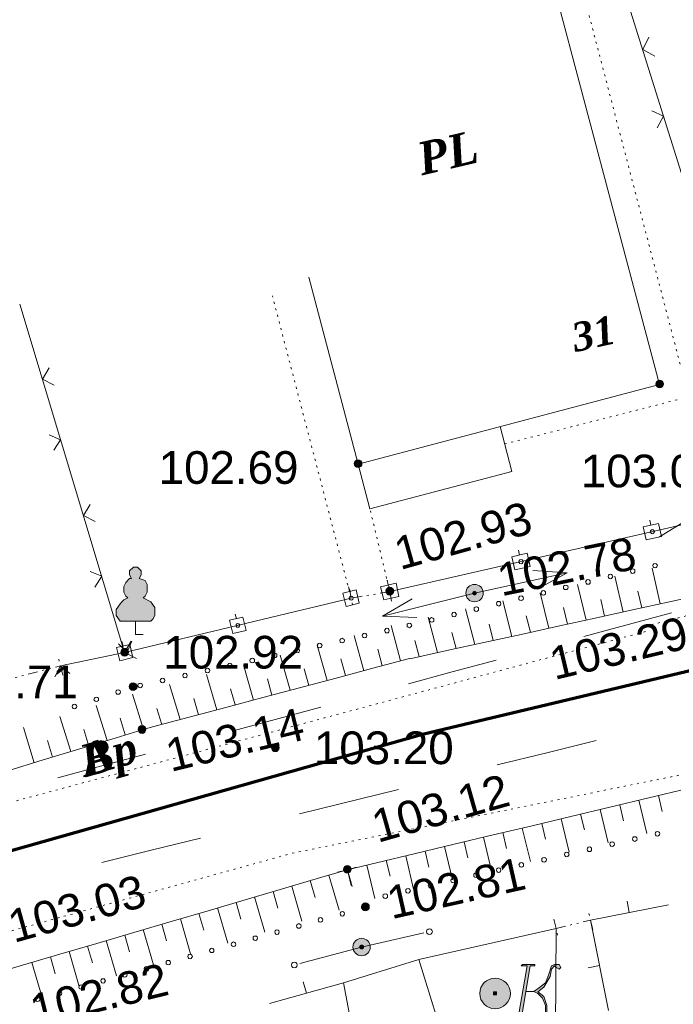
# Model space of a CAD drawing. Header units: millimetres. Extents: x 9396 to 25236, y 15106 to 31102.
# Tile 242 of 256: x 11902 to 11935, y 16845 to 16896. Entities that reach past the tile are written whole.
import ezdxf
from ezdxf.enums import TextEntityAlignment as Align

# ---------------------------------------------------------------- set-up
doc = ezdxf.new("R2010")
doc.units = ezdxf.units.MM
for name, pattern in [('DIVIDE', [1.25, 0.5, -0.25, 0, -0.25, 0, -0.25]), ('DOT', [0.25, 0, -0.25]), ('HIDDEN', [0.375, 0.25, -0.125])]:
    doc.linetypes.add(name, pattern=pattern)
for name, color, linetype, lineweight, true_color in [('1001010', 7, 'Continuous', 9, 0x000000), ('10010110', 7, 'Continuous', 20, 0xa25100), ('10010212', 7, 'Continuous', 9, 0x000000), ('1060000', 7, 'Continuous', 9, 0x000000), ('1070000', 7, 'DOT', 9, 0x000000), ('2030012', 7, 'Continuous', 9, 0x000000), ('21100200', 7, 'HIDDEN', 0, 0x800080), ('3000105', 7, 'DIVIDE', 9, 0x000000), ('3000130', 7, 'Continuous', 9, 0x000000), ('3000220', 7, 'Continuous', 9, 0x000000), ('3000260', 7, 'Continuous', 9, 0x000000), ('4000091', 7, 'Continuous', 9, 0x000000), ('4000210', 7, 'Continuous', 9, 0x000000), ('5010210', 7, 'Continuous', 20, 0x008000), ('5010410', 7, 'Continuous', 9, 0x000000), ('6011210', 1, 'Continuous', 9, 0xff0000), ('8010120', 7, 'Continuous', 20, 0x0080ff), ('9010110', 7, 'Continuous', 9, 0x000000)]:
    doc.layers.add(name, color=color, linetype=linetype, lineweight=lineweight, true_color=true_color)
doc.layers.add('Канализация', color=1, linetype='Continuous', lineweight=70)
doc.styles.add('1', font='timesbi.ttf', dxfattribs={"height": 0.00127})
doc.styles.add('10', font='timesbi.ttf', dxfattribs={"height": 0.001481})
doc.styles.add('9', font='timesbi.ttf', dxfattribs={"height": 0.001693})
doc.styles.add('F2', font='arial.ttf', dxfattribs={"height": 0.001693})

# ---------------------------------------------------------------- blocks, each defined once
blk = doc.blocks.new('SYMBOL21100200')
at = {"true_color": 0x800080}
h = blk.add_hatch(color=216, dxfattribs=at)
edge = h.paths.add_edge_path()
edge.add_arc((0, 0), 0.1, 0, 360)
at = {"color": 216, "linetype": 'Continuous', "lineweight": 0, "true_color": 0x800080}
blk.add_circle((0, 0), 0.1, dxfattribs=at)
blk = doc.blocks.new('SYMBOL4000210')
at = {"true_color": 0xffffff}
blk.add_hatch(color=7, dxfattribs=at).paths.add_polyline_path([(0.05, 1.75), (-0.05, 1.75), (-0.15, 1.65), (-0.15, 1.55), (-0.1, 1.45), (-0.15, 1.45), (-0.25, 1.35), (-0.3, 1.25), (-0.3, 1.1), (-0.25, 1), (-0.2, 0.95), (-0.3, 0.9), (-0.35, 0.85), (-0.4, 0.8), (-0.5, 0.65), (-0.5, 0.5), (-0.4, 0.35), (-0.3, 0.35), (-0.1, 0.35), (0, 0.35), (0.15, 0.35), (0.4, 0.35), (0.45, 0.4), (0.5, 0.5), (0.5, 0.7), (0.4, 0.85), (0.2, 0.95), (0.25, 1), (0.3, 1.1), (0.3, 1.3), (0.25, 1.4), (0.1, 1.45), (0.15, 1.55), (0.15, 1.65)])
at = {"color": 18, "linetype": 'Continuous', "lineweight": 0, "true_color": 0x000000, "flags": 128}
blk.add_lwpolyline([(0.05, 1.75), (-0.05, 1.75), (-0.15, 1.65), (-0.15, 1.55), (-0.1, 1.45), (-0.15, 1.45), (-0.25, 1.35), (-0.3, 1.25), (-0.3, 1.1), (-0.25, 1), (-0.2, 0.95), (-0.3, 0.9), (-0.35, 0.85), (-0.4, 0.8), (-0.5, 0.65), (-0.5, 0.5), (-0.4, 0.35), (-0.3, 0.35), (-0.1, 0.35), (0, 0.35), (0.15, 0.35), (0.4, 0.35), (0.45, 0.4), (0.5, 0.5), (0.5, 0.7), (0.4, 0.85), (0.2, 0.95), (0.25, 1), (0.3, 1.1), (0.3, 1.3), (0.25, 1.4), (0.1, 1.45), (0.15, 1.55), (0.15, 1.65), (0.05, 1.75)], close=True, dxfattribs=at)
blk.add_lwpolyline([(0, 0.35), (0, 0), (0.2, 0)], dxfattribs=at)
blk = doc.blocks.new('SYMBOL5010410')
at = {"true_color": 0xffffff}
for points in [[(0.6715, 0.711), (0.8295, 0.711), (0.5925, -0.6715), (0.474, -0.711), (0.7505, -0.711), (0.6715, -0.6715), (0.9085, 0.711), (1.027, 0.711), (1.027, 0.7505), (0.711, 0.7505)], [(1, 0.05), (1.15, 0.15), (1.3035, 0.2765), (1.3825, 0.474), (1.4615, 0.711), (1.5405, 0.7505), (1.659, 0.7505), (1.6985, 0.6715), (1.659, 0.632), (1.58, 0.6715), (1.5405, 0.711), (1.4615, 0.632), (1.422, 0.4345), (1.264, 0.158), (1.106, 0.0395), (1.264, -0.079), (1.343, -0.316), (1.343, -0.553), (1.3825, -0.632), (1.501, -0.5925), (1.58, -0.5135), (1.6195, -0.5925), (1.4615, -0.6715), (1.3825, -0.711), (1.3035, -0.6715), (1.3035, -0.553), (1.3035, -0.316), (1.2245, -0.1185), (1.106, 0)], [(-0.0395, -0.0395), (0.0395, -0.0395), (0.0395, 0.0395), (-0.0395, 0.0395)]]:
    blk.add_hatch(color=7, dxfattribs=at).paths.add_polyline_path(points)
h = blk.add_hatch(color=7, dxfattribs=at)
edge = h.paths.add_edge_path()
edge.add_arc((0, 0), 0.395, 0, 360)
at = {"color": 18, "linetype": 'Continuous', "lineweight": 0, "true_color": 0x000000, "flags": 128}
for points in [[(0.6715, 0.711), (0.8295, 0.711), (0.5925, -0.6715), (0.474, -0.711), (0.7505, -0.711), (0.6715, -0.6715), (0.9085, 0.711), (1.027, 0.711), (1.027, 0.7505), (0.711, 0.7505), (0.6715, 0.711)], [(1, 0.05), (1, 0.05), (1.15, 0.15), (1.3035, 0.2765), (1.3825, 0.474), (1.4615, 0.711), (1.5405, 0.7505), (1.659, 0.7505), (1.6985, 0.6715), (1.659, 0.632), (1.58, 0.6715), (1.5405, 0.711), (1.4615, 0.632), (1.422, 0.4345), (1.264, 0.158), (1.106, 0.0395), (1.264, -0.079), (1.343, -0.316), (1.343, -0.553), (1.3825, -0.632), (1.501, -0.5925), (1.58, -0.5135), (1.6195, -0.5925), (1.4615, -0.6715), (1.3825, -0.711), (1.3035, -0.6715), (1.3035, -0.553), (1.3035, -0.316), (1.2245, -0.1185), (1.106, 0), (1, 0.05)], [(-0.0395, -0.0395), (0.0395, -0.0395), (0.0395, 0.0395), (-0.0395, 0.0395)]]:
    blk.add_lwpolyline(points, close=True, dxfattribs=at)
blk.add_lwpolyline([(1, 0.05), (0.8, 0.05)], dxfattribs=at)
at = {"color": 3, "linetype": 'Continuous', "lineweight": 0, "true_color": 0x00ea00}
blk.add_circle((0, 0), 0.395, dxfattribs=at)
blk = doc.blocks.new('SYMBOL2030012')
at = {"true_color": 0xffffff}
h = blk.add_hatch(color=7, dxfattribs=at)
edge = h.paths.add_edge_path()
edge.add_arc((0, 0), 0.225, 0, 360)
at = {"true_color": 0x000000}
h = blk.add_hatch(color=18, dxfattribs=at)
edge = h.paths.add_edge_path()
edge.add_arc((0, 0), 0.05, 0, 360)
at = {"color": 18, "linetype": 'Continuous', "lineweight": 0, "true_color": 0x000000}
for radius in [0.225, 0.05]:
    blk.add_circle((0, 0), radius, dxfattribs=at)

msp = doc.modelspace()

# ---------------------------------------------------------------- linework, layer by layer
at = {"layer": '1001010', "color": 253}
msp.add_line((11919.751, 16870.337), (11927.099, 16872.278), dxfattribs=at)
for points in [[(11927.958, 16907.817, 0), (11929.838, 16900.677, 0), (11928.484, 16900.321, 0), (11934.738, 16876.777, 0), (11919.138, 16872.657, 0), (11916.584, 16882.326, 0)], [(11922.278, 16847.017, 0), (11929.378, 16848.617, 0), (11929.358, 16843.397, 0), (11923.818, 16842.037, 0)], [(11919.518, 16839.777, 0), (11918.378, 16845.797, 0), (11922.278, 16847.017, 0), (11923.818, 16842.037, 0)]]:
    msp.add_polyline3d(points, dxfattribs=at)
at = {"layer": '10010110'}
msp.add_polyline3d([(11997.752, 16895.312, 0), (11993.497, 16893.26, 0), (11989.296, 16891.42, 0), (11985.153, 16889.759, 0), (11981.07, 16888.244, 0), (11977.047, 16886.841, 0), (11973.087, 16885.518, 0), (11969.192, 16884.243, 0), (11965.363, 16882.982, 0), (11961.597, 16881.701, 0), (11957.871, 16880.362, 0), (11954.155, 16878.925, 0), (11950.422, 16877.351, 0), (11946.642, 16875.6, 0), (11942.788, 16873.633, 0), (11938.829, 16871.411, 0), (11934.737, 16868.892, 0)], dxfattribs=at)
at = {"layer": '10010212', "color": 253}
for p, q in [((11934.771, 16865.417), (11934.351, 16867.267)), ((11934.771, 16865.417), (11934.351, 16867.267)), ((11930.931, 16864.577), (11930.491, 16866.427)), ((11930.931, 16864.577), (11930.491, 16866.427)), ((11932.851, 16864.997), (11932.421, 16866.847)), ((11932.851, 16864.997), (11932.421, 16866.847)), ((11929.011, 16864.157), (11928.561, 16865.997)), ((11929.011, 16864.157), (11928.561, 16865.997)), ((11933.811, 16865.207), (11933.611, 16866.077)), ((11937.171, 16865.947), (11935.251, 16865.527)), ((11927.091, 16863.737), (11926.631, 16865.577)), ((11927.091, 16863.737), (11926.631, 16865.577)), ((11931.891, 16864.787), (11931.691, 16865.647)), ((11935.251, 16865.527), (11933.331, 16865.107)), ((11925.171, 16863.317), (11924.701, 16865.157)), ((11925.171, 16863.317), (11924.701, 16865.157)), ((11929.971, 16864.367), (11929.761, 16865.227)), ((11933.331, 16865.107), (11931.411, 16864.687)), ((11923.251, 16862.897), (11922.771, 16864.727)), ((11923.251, 16862.897), (11922.771, 16864.727)), ((11926.131, 16863.527), (11925.921, 16864.367)), ((11928.051, 16863.947), (11927.841, 16864.797)), ((11931.411, 16864.687), (11929.491, 16864.257)), ((11921.331, 16862.467), (11920.841, 16864.297)), ((11921.331, 16862.467), (11920.841, 16864.297)), ((11924.211, 16863.107), (11923.991, 16863.937)), ((11927.571, 16863.837), (11925.651, 16863.417)), ((11929.491, 16864.257), (11927.571, 16863.837)), ((11919.431, 16861.957), (11918.931, 16863.787)), ((11919.431, 16861.957), (11918.931, 16863.787)), ((11922.291, 16862.687), (11922.071, 16863.517)), ((11925.651, 16863.417), (11923.731, 16862.997)), ((11917.531, 16861.447), (11917.021, 16863.277)), ((11917.531, 16861.447), (11917.021, 16863.277)), ((11920.381, 16862.207), (11920.151, 16863.077)), ((11923.731, 16862.997), (11921.811, 16862.577)), ((11915.631, 16860.947), (11915.111, 16862.767)), ((11915.631, 16860.947), (11915.111, 16862.767)), ((11918.481, 16861.707), (11918.241, 16862.567)), ((11921.801, 16862.587), (11919.901, 16862.087)), ((11913.731, 16860.437), (11913.201, 16862.257)), ((11913.731, 16860.437), (11913.201, 16862.257)), ((11916.581, 16861.197), (11916.341, 16862.057)), ((11919.901, 16862.087), (11918.001, 16861.577)), ((11911.831, 16859.927), (11911.291, 16861.757)), ((11911.831, 16859.927), (11911.291, 16861.757)), ((11914.681, 16860.687), (11914.441, 16861.537)), ((11918.001, 16861.577), (11916.101, 16861.067)), ((11909.931, 16859.427), (11909.381, 16861.247)), ((11909.931, 16859.427), (11909.381, 16861.247)), ((11912.781, 16860.187), (11912.531, 16861.027)), ((11916.101, 16861.067), (11914.201, 16860.567)), ((11908.031, 16858.917), (11907.471, 16860.737)), ((11908.031, 16858.917), (11907.471, 16860.737)), ((11910.881, 16859.677), (11910.631, 16860.517)), ((11914.201, 16860.567), (11912.301, 16860.057)), ((11906.151, 16858.347), (11905.591, 16860.167)), ((11906.151, 16858.347), (11905.591, 16860.167)), ((11908.981, 16859.167), (11908.731, 16860.007)), ((11912.301, 16860.057), (11910.401, 16859.547)), ((11904.271, 16857.777), (11903.711, 16859.587)), ((11904.271, 16857.777), (11903.711, 16859.587)), ((11907.091, 16858.637), (11906.831, 16859.497)), ((11910.401, 16859.547), (11908.501, 16859.047)), ((11902.381, 16857.197), (11901.831, 16859.017)), ((11902.381, 16857.197), (11901.831, 16859.017)), ((11905.211, 16858.057), (11904.941, 16858.917)), ((11903.331, 16857.487), (11903.061, 16858.347)), ((11906.621, 16858.487), (11904.741, 16857.917)), ((11904.741, 16857.917), (11902.851, 16857.347)), ((11902.851, 16857.347), (11900.971, 16856.767)), ((11936.191, 16855.857, 1.396), (11934.181, 16855.377, 1.396)), ((11934.181, 16855.377, 1.396), (11932.161, 16854.897, 1.396)), ((11933.671, 16855.257, 1.396), (11934.081, 16853.527, 1.396)), ((11934.681, 16855.497, 1.396), (11934.871, 16854.677, 1.396)), ((11932.161, 16854.897, 1.396), (11930.151, 16854.417, 1.396)), ((11931.661, 16854.777, 1.396), (11932.071, 16853.047, 1.396)), ((11932.671, 16855.017, 1.396), (11932.861, 16854.197, 1.396)), ((11930.151, 16854.417, 1.396), (11928.141, 16853.937, 1.396)), ((11929.651, 16854.297, 1.396), (11930.061, 16852.567, 1.396)), ((11930.651, 16854.537, 1.396), (11930.851, 16853.717, 1.396)), ((11928.141, 16853.937, 1.396), (11926.131, 16853.457, 1.396)), ((11927.631, 16853.817, 1.396), (11928.051, 16852.087, 1.396)), ((11928.641, 16854.057, 1.396), (11928.841, 16853.237, 1.396)), ((11926.131, 16853.457, 1.396), (11924.111, 16852.977, 1.396)), ((11925.621, 16853.337, 1.396), (11926.031, 16851.607, 1.396)), ((11926.631, 16853.577, 1.396), (11926.821, 16852.757, 1.396)), ((11924.111, 16852.977, 1.396), (11922.101, 16852.497, 1.396)), ((11922.601, 16852.617, 1.396), (11922.801, 16851.797, 1.396)), ((11923.611, 16852.857, 1.396), (11924.021, 16851.127, 1.396)), ((11924.621, 16853.097, 1.396), (11924.811, 16852.277, 1.396)), ((11922.101, 16852.497, 1.396), (11920.091, 16852.017, 1.396)), ((11920.591, 16852.137, 1.396), (11920.791, 16851.317, 1.396)), ((11921.601, 16852.377, 1.396), (11922.011, 16850.647, 1.396)), ((11917.141, 16851.237), (11919.061, 16851.797)), ((11920.091, 16852.017, 1.396), (11918.071, 16851.537, 1.396)), ((11918.581, 16851.657), (11918.831, 16850.797)), ((11918.581, 16851.657, 1.396), (11918.771, 16850.837, 1.396)), ((11919.581, 16851.897, 1.396), (11920.001, 16850.167, 1.396)), ((11915.221, 16850.667), (11917.141, 16851.237)), ((11916.661, 16851.097), (11916.911, 16850.227)), ((11917.621, 16851.377), (11918.151, 16849.557)), ((11917.621, 16851.377), (11918.151, 16849.557)), ((11913.301, 16850.107), (11915.221, 16850.667)), ((11915.701, 16850.807), (11916.231, 16848.987)), ((11915.701, 16850.807), (11916.231, 16848.987)), ((11911.381, 16849.537), (11913.301, 16850.107)), ((11913.781, 16850.247), (11914.311, 16848.427)), ((11913.781, 16850.247), (11914.311, 16848.427)), ((11914.741, 16850.527), (11914.991, 16849.667)), ((11911.861, 16849.687), (11912.391, 16847.857)), ((11911.861, 16849.687), (11912.391, 16847.857)), ((11912.821, 16849.967), (11913.071, 16849.097)), ((11909.461, 16848.977), (11911.381, 16849.537)), ((11909.941, 16849.117), (11910.471, 16847.297)), ((11909.941, 16849.117), (11910.471, 16847.297)), ((11910.901, 16849.397), (11911.151, 16848.537)), ((11907.541, 16848.417), (11909.461, 16848.977)), ((11908.021, 16848.557), (11908.551, 16846.727)), ((11908.021, 16848.557), (11908.551, 16846.727)), ((11908.981, 16848.837), (11909.231, 16847.977)), ((11905.621, 16847.847), (11907.541, 16848.417)), ((11907.061, 16848.277), (11907.311, 16847.407)), ((11903.701, 16847.287), (11905.621, 16847.847)), ((11905.141, 16847.707), (11905.391, 16846.847)), ((11906.101, 16847.987), (11906.631, 16846.167)), ((11906.101, 16847.987), (11906.631, 16846.167)), ((11901.781, 16846.717), (11903.701, 16847.287)), ((11903.221, 16847.147), (11903.471, 16846.277)), ((11904.181, 16847.427), (11904.711, 16845.607)), ((11904.181, 16847.427), (11904.711, 16845.607)), ((11899.861, 16846.157), (11901.781, 16846.717)), ((11902.261, 16846.857), (11902.791, 16845.037)), ((11902.261, 16846.857), (11902.791, 16845.037))]:
    msp.add_line(p, q, dxfattribs=at)
msp.add_polyline3d([(11908.501, 16859.047, 0), (11907.961, 16858.897, 0), (11906.621, 16858.487, 0)], dxfattribs=at)
at = {"layer": '1060000', "color": 253}
for p, q in [((11926.486, 16874.598), (11927.099, 16872.278)), ((11919.751, 16870.337), (11919.138, 16872.657))]:
    msp.add_line(p, q, dxfattribs=at)
at = {"layer": '1070000', "color": 253}
for p, q in [((12048.678, 16893.571), (11934.205, 16864.31)), ((11918.781, 16865.712), (11914.702, 16881.357)), ((11920.778, 16866.057), (11919.751, 16870.337))]:
    msp.add_line(p, q, dxfattribs=at)
for points in [[(11926.725, 16873.7, 0), (11936.242, 16876.134, 0), (11929.838, 16900.677, 0)], [(11934.008, 16863.986, 162.623), (11862.998, 16844.878, 41.424), (11839.048, 16838.008, 0)], [(11875.585, 16841.404, 92.891), (11915.73, 16852.514, 81.312), (11943.577, 16858.128, 81.312)]]:
    msp.add_polyline3d(points, dxfattribs=at)
at = {"layer": '3000105', "color": 253}
for p, q in [((11920.863, 16865.565), (11920.676, 16866.649)), ((11918.696, 16866.205), (11918.883, 16865.121)), ((11920.778, 16866.057), (11918.781, 16865.712)), ((11903.864, 16861.734), (11903.586, 16862.798)), ((11896.458, 16860.317), (11903.738, 16862.217)), ((11931.279, 16848.562), (11931.021, 16849.631)), ((11929.261, 16849.104), (11929.519, 16848.034)), ((11929.378, 16848.617), (11931.161, 16849.048))]:
    msp.add_line(p, q, dxfattribs=at)
at = {"layer": '3000130', "color": 253}
for p, q in [((11920.778, 16866.057), (11941.198, 16870.717)), ((11934.231, 16869.747), (11934.281, 16869.497)), ((11927.441, 16868.197), (11927.491, 16867.947)), ((11920.641, 16866.647), (11920.701, 16866.397)), ((11918.641, 16866.297), (11918.701, 16866.057)), ((11907.058, 16862.897), (11918.781, 16865.712)), ((11912.781, 16864.887), (11912.841, 16864.647)), ((11906.921, 16863.477), (11906.981, 16863.237))]:
    msp.add_line(p, q, dxfattribs=at)
for points in [[(11934.041, 16868.727, 0), (11934.831, 16868.907, 0), (11934.681, 16869.587, 0), (11933.891, 16869.407, 0), (11934.041, 16868.727, 0)], [(11934.361, 16869.047, 0), (11934.411, 16869.067, 0), (11934.451, 16869.107, 0), (11934.471, 16869.157, 0), (11934.451, 16869.207, 0), (11934.411, 16869.247, 0), (11934.361, 16869.267, 0), (11934.311, 16869.247, 0), (11934.271, 16869.207, 0), (11934.251, 16869.157, 0), (11934.271, 16869.107, 0), (11934.311, 16869.067, 0), (11934.361, 16869.047, 0)], [(11927.251, 16867.177, 0), (11928.041, 16867.357, 0), (11927.891, 16868.037, 0), (11927.091, 16867.857, 0), (11927.251, 16867.177, 0)], [(11927.571, 16867.497, 0), (11927.621, 16867.517, 0), (11927.661, 16867.557, 0), (11927.681, 16867.607, 0), (11927.661, 16867.657, 0), (11927.621, 16867.697, 0), (11927.571, 16867.717, 0), (11927.511, 16867.697, 0), (11927.471, 16867.657, 0), (11927.461, 16867.607, 0), (11927.471, 16867.557, 0), (11927.511, 16867.517, 0), (11927.571, 16867.497, 0)], [(11920.461, 16865.627, 0), (11921.251, 16865.807, 0), (11921.101, 16866.487, 0), (11920.301, 16866.307, 0), (11920.461, 16865.627, 0)], [(11918.521, 16865.287, 0), (11919.201, 16865.457, 0), (11919.041, 16866.137, 0), (11918.351, 16865.967, 0), (11918.521, 16865.287, 0)], [(11920.781, 16865.947, 0), (11920.831, 16865.967, 0), (11920.871, 16866.007, 0), (11920.891, 16866.057, 0), (11920.871, 16866.107, 0), (11920.831, 16866.147, 0), (11920.781, 16866.167, 0), (11920.721, 16866.147, 0), (11920.681, 16866.107, 0), (11920.671, 16866.057, 0), (11920.681, 16866.007, 0), (11920.721, 16865.967, 0), (11920.781, 16865.947, 0)], [(11918.781, 16865.607, 0), (11918.831, 16865.627, 0), (11918.871, 16865.667, 0), (11918.881, 16865.717, 0), (11918.871, 16865.767, 0), (11918.831, 16865.797, 0), (11918.781, 16865.817, 0), (11918.731, 16865.797, 0), (11918.691, 16865.767, 0), (11918.681, 16865.717, 0), (11918.691, 16865.667, 0), (11918.731, 16865.627, 0), (11918.781, 16865.607, 0)], [(11912.661, 16863.887, 0), (11913.341, 16864.047, 0), (11913.181, 16864.727, 0), (11912.491, 16864.567, 0), (11912.661, 16863.887, 0)], [(11912.921, 16864.207, 0), (11912.971, 16864.217, 0), (11913.001, 16864.257, 0), (11913.021, 16864.307, 0), (11913.001, 16864.357, 0), (11912.971, 16864.387, 0), (11912.921, 16864.407, 0), (11912.871, 16864.387, 0), (11912.831, 16864.357, 0), (11912.821, 16864.307, 0), (11912.831, 16864.257, 0), (11912.871, 16864.217, 0), (11912.921, 16864.207, 0)], [(11906.801, 16862.477, 0), (11907.481, 16862.637, 0), (11907.321, 16863.317, 0), (11906.631, 16863.157, 0), (11906.801, 16862.477, 0)], [(11907.061, 16862.797, 0), (11907.111, 16862.807, 0), (11907.141, 16862.847, 0), (11907.161, 16862.897, 0), (11907.141, 16862.947, 0), (11907.111, 16862.987, 0), (11907.061, 16862.997, 0), (11907.011, 16862.987, 0), (11906.971, 16862.947, 0), (11906.961, 16862.897, 0), (11906.971, 16862.847, 0), (11907.011, 16862.807, 0), (11907.061, 16862.797, 0)]]:
    msp.add_polyline3d(points, close=True, dxfattribs=at)
at = {"layer": '3000220', "color": 253}
for p, q in [((11931.161, 16849.047), (11935.191, 16849.837)), ((11933.171, 16849.437), (11933.061, 16850.027)), ((11932.101, 16844.367), (11931.161, 16849.047)), ((11931.631, 16846.707), (11931.041, 16846.587)), ((11914.551, 16844.737), (11918.381, 16845.797)), ((11916.461, 16845.267), (11916.301, 16845.847))]:
    msp.add_line(p, q, dxfattribs=at)
at = {"layer": '3000260', "color": 253}
for p, q in [((11907.058, 16862.897), (11901.636, 16880.936)), ((11903.738, 16862.217), (11907.058, 16862.897))]:
    msp.add_line(p, q, dxfattribs=at)
for points in [[(11941.198, 16870.717, 0), (11929.03, 16909.514, 0), (11920.885, 16937.572, 0)], [(11934.491, 16893.777, 0), (11933.861, 16894.117, 0), (11934.181, 16894.747, 0)], [(11934.611, 16890.067, 0), (11934.941, 16890.657, 0), (11934.331, 16890.937, 0)], [(11903.411, 16876.747, 0), (11902.801, 16877.057, 0), (11903.151, 16877.637, 0)], [(11903.391, 16873.367, 0), (11903.741, 16873.917, 0), (11903.151, 16874.167, 0)], [(11905.541, 16869.677, 0), (11904.931, 16869.987, 0), (11905.281, 16870.557, 0)], [(11905.511, 16866.287, 0), (11905.871, 16866.847, 0), (11905.281, 16867.087, 0)], [(11906.741, 16863.347, 0), (11907.191, 16862.927, 0), (11907.431, 16863.487, 0)], [(11907.671, 16862.597, 0), (11907.051, 16862.907, 0), (11907.401, 16863.487, 0)], [(11903.451, 16861.647, 0), (11903.741, 16862.217, 0), (11904.221, 16861.807, 0)]]:
    msp.add_polyline3d(points, dxfattribs=at)
at = {"layer": '4000091', "color": 253}
for points in [[(11934.501, 16867.277, 0), (11934.561, 16867.297, 0), (11934.601, 16867.337, 0), (11934.621, 16867.397, 0), (11934.601, 16867.457, 0), (11934.561, 16867.497, 0), (11934.501, 16867.517, 0), (11934.441, 16867.497, 0), (11934.401, 16867.457, 0), (11934.381, 16867.397, 0), (11934.401, 16867.337, 0), (11934.441, 16867.297, 0), (11934.501, 16867.277, 0)], [(11932.191, 16866.717, 0), (11932.251, 16866.727, 0), (11932.291, 16866.777, 0), (11932.311, 16866.837, 0), (11932.291, 16866.897, 0), (11932.251, 16866.937, 0), (11932.191, 16866.957, 0), (11932.131, 16866.937, 0), (11932.091, 16866.897, 0), (11932.071, 16866.837, 0), (11932.091, 16866.777, 0), (11932.131, 16866.727, 0), (11932.191, 16866.717, 0)], [(11933.341, 16866.997, 0), (11933.401, 16867.007, 0), (11933.451, 16867.057, 0), (11933.461, 16867.117, 0), (11933.451, 16867.177, 0), (11933.401, 16867.217, 0), (11933.341, 16867.237, 0), (11933.281, 16867.217, 0), (11933.241, 16867.177, 0), (11933.231, 16867.117, 0), (11933.241, 16867.057, 0), (11933.281, 16867.007, 0), (11933.341, 16866.997, 0)], [(11929.881, 16866.157, 0), (11929.941, 16866.167, 0), (11929.981, 16866.217, 0), (11930.001, 16866.277, 0), (11929.981, 16866.327, 0), (11929.941, 16866.377, 0), (11929.881, 16866.387, 0), (11929.821, 16866.377, 0), (11929.771, 16866.327, 0), (11929.761, 16866.277, 0), (11929.771, 16866.217, 0), (11929.821, 16866.167, 0), (11929.881, 16866.157, 0)], [(11931.031, 16866.437, 0), (11931.091, 16866.447, 0), (11931.141, 16866.497, 0), (11931.151, 16866.557, 0), (11931.141, 16866.617, 0), (11931.091, 16866.657, 0), (11931.031, 16866.677, 0), (11930.971, 16866.657, 0), (11930.931, 16866.617, 0), (11930.911, 16866.557, 0), (11930.931, 16866.497, 0), (11930.971, 16866.447, 0), (11931.031, 16866.437, 0)], [(11928.721, 16865.867, 0), (11928.781, 16865.887, 0), (11928.831, 16865.927, 0), (11928.841, 16865.987, 0), (11928.831, 16866.047, 0), (11928.781, 16866.097, 0), (11928.721, 16866.107, 0), (11928.661, 16866.097, 0), (11928.621, 16866.047, 0), (11928.601, 16865.987, 0), (11928.621, 16865.927, 0), (11928.661, 16865.887, 0), (11928.721, 16865.867, 0)], [(11926.411, 16865.307, 0), (11926.471, 16865.327, 0), (11926.511, 16865.367, 0), (11926.531, 16865.427, 0), (11926.511, 16865.487, 0), (11926.471, 16865.537, 0), (11926.411, 16865.547, 0), (11926.351, 16865.537, 0), (11926.311, 16865.487, 0), (11926.291, 16865.427, 0), (11926.311, 16865.367, 0), (11926.351, 16865.327, 0), (11926.411, 16865.307, 0)], [(11927.571, 16865.587, 0), (11927.631, 16865.607, 0), (11927.671, 16865.647, 0), (11927.691, 16865.707, 0), (11927.671, 16865.767, 0), (11927.631, 16865.817, 0), (11927.571, 16865.827, 0), (11927.511, 16865.817, 0), (11927.461, 16865.767, 0), (11927.451, 16865.707, 0), (11927.461, 16865.647, 0), (11927.511, 16865.607, 0), (11927.571, 16865.587, 0)], [(11924.101, 16864.747, 0), (11924.161, 16864.767, 0), (11924.201, 16864.807, 0), (11924.221, 16864.867, 0), (11924.201, 16864.927, 0), (11924.161, 16864.967, 0), (11924.101, 16864.987, 0), (11924.041, 16864.967, 0), (11924.001, 16864.927, 0), (11923.981, 16864.867, 0), (11924.001, 16864.807, 0), (11924.041, 16864.767, 0), (11924.101, 16864.747, 0)], [(11925.251, 16865.027, 0), (11925.311, 16865.047, 0), (11925.361, 16865.087, 0), (11925.371, 16865.147, 0), (11925.361, 16865.207, 0), (11925.311, 16865.247, 0), (11925.251, 16865.267, 0), (11925.191, 16865.247, 0), (11925.151, 16865.207, 0), (11925.141, 16865.147, 0), (11925.151, 16865.087, 0), (11925.191, 16865.047, 0), (11925.251, 16865.027, 0)], [(11921.791, 16864.187, 0), (11921.851, 16864.207, 0), (11921.891, 16864.247, 0), (11921.911, 16864.307, 0), (11921.891, 16864.367, 0), (11921.851, 16864.407, 0), (11921.791, 16864.427, 0), (11921.731, 16864.407, 0), (11921.681, 16864.367, 0), (11921.671, 16864.307, 0), (11921.681, 16864.247, 0), (11921.731, 16864.207, 0), (11921.791, 16864.187, 0)], [(11922.941, 16864.467, 0), (11923.001, 16864.487, 0), (11923.051, 16864.527, 0), (11923.061, 16864.587, 0), (11923.051, 16864.647, 0), (11923.001, 16864.687, 0), (11922.941, 16864.707, 0), (11922.881, 16864.687, 0), (11922.841, 16864.647, 0), (11922.821, 16864.587, 0), (11922.841, 16864.527, 0), (11922.881, 16864.487, 0), (11922.941, 16864.467, 0)], [(11919.471, 16863.657, 0), (11919.531, 16863.677, 0), (11919.571, 16863.717, 0), (11919.591, 16863.777, 0), (11919.571, 16863.837, 0), (11919.531, 16863.877, 0), (11919.471, 16863.897, 0), (11919.411, 16863.877, 0), (11919.371, 16863.837, 0), (11919.351, 16863.777, 0), (11919.371, 16863.717, 0), (11919.411, 16863.677, 0), (11919.471, 16863.657, 0)], [(11920.631, 16863.917, 0), (11920.691, 16863.927, 0), (11920.731, 16863.977, 0), (11920.751, 16864.037, 0), (11920.731, 16864.097, 0), (11920.691, 16864.137, 0), (11920.631, 16864.157, 0), (11920.571, 16864.137, 0), (11920.531, 16864.097, 0), (11920.511, 16864.037, 0), (11920.531, 16863.977, 0), (11920.571, 16863.927, 0), (11920.631, 16863.917, 0)], [(11917.151, 16863.137, 0), (11917.211, 16863.157, 0), (11917.251, 16863.197, 0), (11917.271, 16863.257, 0), (11917.251, 16863.317, 0), (11917.211, 16863.367, 0), (11917.151, 16863.377, 0), (11917.091, 16863.367, 0), (11917.041, 16863.317, 0), (11917.031, 16863.257, 0), (11917.041, 16863.197, 0), (11917.091, 16863.157, 0), (11917.151, 16863.137, 0)], [(11918.311, 16863.397, 0), (11918.371, 16863.417, 0), (11918.411, 16863.457, 0), (11918.431, 16863.517, 0), (11918.411, 16863.577, 0), (11918.371, 16863.617, 0), (11918.311, 16863.637, 0), (11918.251, 16863.617, 0), (11918.201, 16863.577, 0), (11918.191, 16863.517, 0), (11918.201, 16863.457, 0), (11918.251, 16863.417, 0), (11918.311, 16863.397, 0)], [(11914.821, 16862.627, 0), (11914.881, 16862.637, 0), (11914.931, 16862.687, 0), (11914.941, 16862.747, 0), (11914.931, 16862.807, 0), (11914.881, 16862.847, 0), (11914.821, 16862.867, 0), (11914.771, 16862.847, 0), (11914.721, 16862.807, 0), (11914.711, 16862.747, 0), (11914.721, 16862.687, 0), (11914.771, 16862.637, 0), (11914.821, 16862.627, 0)], [(11915.991, 16862.877, 0), (11916.051, 16862.897, 0), (11916.091, 16862.937, 0), (11916.111, 16862.997, 0), (11916.091, 16863.057, 0), (11916.051, 16863.107, 0), (11915.991, 16863.117, 0), (11915.931, 16863.107, 0), (11915.881, 16863.057, 0), (11915.871, 16862.997, 0), (11915.881, 16862.937, 0), (11915.931, 16862.897, 0), (11915.991, 16862.877, 0)], [(11912.501, 16862.107, 0), (11912.561, 16862.127, 0), (11912.611, 16862.167, 0), (11912.621, 16862.227, 0), (11912.611, 16862.287, 0), (11912.561, 16862.327, 0), (11912.501, 16862.347, 0), (11912.441, 16862.327, 0), (11912.401, 16862.287, 0), (11912.381, 16862.227, 0), (11912.401, 16862.167, 0), (11912.441, 16862.127, 0), (11912.501, 16862.107, 0)], [(11913.661, 16862.367, 0), (11913.721, 16862.377, 0), (11913.771, 16862.427, 0), (11913.781, 16862.487, 0), (11913.771, 16862.547, 0), (11913.721, 16862.587, 0), (11913.661, 16862.607, 0), (11913.601, 16862.587, 0), (11913.561, 16862.547, 0), (11913.541, 16862.487, 0), (11913.561, 16862.427, 0), (11913.601, 16862.377, 0), (11913.661, 16862.367, 0)], [(11910.181, 16861.587, 0), (11910.241, 16861.607, 0), (11910.281, 16861.647, 0), (11910.301, 16861.707, 0), (11910.281, 16861.767, 0), (11910.241, 16861.817, 0), (11910.181, 16861.827, 0), (11910.121, 16861.817, 0), (11910.081, 16861.767, 0), (11910.061, 16861.707, 0), (11910.081, 16861.647, 0), (11910.121, 16861.607, 0), (11910.181, 16861.587, 0)], [(11911.341, 16861.847, 0), (11911.401, 16861.867, 0), (11911.451, 16861.907, 0), (11911.461, 16861.967, 0), (11911.451, 16862.027, 0), (11911.401, 16862.067, 0), (11911.341, 16862.087, 0), (11911.281, 16862.067, 0), (11911.241, 16862.027, 0), (11911.221, 16861.967, 0), (11911.241, 16861.907, 0), (11911.281, 16861.867, 0), (11911.341, 16861.847, 0)], [(11907.861, 16861.077, 0), (11907.921, 16861.087, 0), (11907.961, 16861.137, 0), (11907.981, 16861.197, 0), (11907.961, 16861.257, 0), (11907.921, 16861.297, 0), (11907.861, 16861.317, 0), (11907.801, 16861.297, 0), (11907.761, 16861.257, 0), (11907.741, 16861.197, 0), (11907.761, 16861.137, 0), (11907.801, 16861.087, 0), (11907.861, 16861.077, 0)], [(11909.021, 16861.337, 0), (11909.081, 16861.347, 0), (11909.121, 16861.397, 0), (11909.141, 16861.447, 0), (11909.121, 16861.507, 0), (11909.081, 16861.557, 0), (11909.021, 16861.567, 0), (11908.961, 16861.557, 0), (11908.921, 16861.507, 0), (11908.901, 16861.447, 0), (11908.921, 16861.397, 0), (11908.961, 16861.347, 0), (11909.021, 16861.337, 0)], [(11906.721, 16860.737, 0), (11906.781, 16860.747, 0), (11906.821, 16860.797, 0), (11906.841, 16860.857, 0), (11906.821, 16860.917, 0), (11906.781, 16860.957, 0), (11906.721, 16860.977, 0), (11906.661, 16860.957, 0), (11906.621, 16860.917, 0), (11906.601, 16860.857, 0), (11906.621, 16860.797, 0), (11906.661, 16860.747, 0), (11906.721, 16860.737, 0)], [(11905.591, 16860.357, 0), (11905.651, 16860.377, 0), (11905.701, 16860.417, 0), (11905.711, 16860.477, 0), (11905.701, 16860.537, 0), (11905.651, 16860.577, 0), (11905.591, 16860.597, 0), (11905.531, 16860.577, 0), (11905.491, 16860.537, 0), (11905.471, 16860.477, 0), (11905.491, 16860.417, 0), (11905.531, 16860.377, 0), (11905.591, 16860.357, 0)], [(11904.461, 16859.987, 0), (11904.521, 16859.997, 0), (11904.571, 16860.047, 0), (11904.581, 16860.107, 0), (11904.571, 16860.167, 0), (11904.521, 16860.207, 0), (11904.461, 16860.227, 0), (11904.401, 16860.207, 0), (11904.361, 16860.167, 0), (11904.341, 16860.107, 0), (11904.361, 16860.047, 0), (11904.401, 16859.997, 0), (11904.461, 16859.987, 0)], [(11934.621, 16853.397, 0), (11934.681, 16853.417, 0), (11934.731, 16853.457, 0), (11934.741, 16853.517, 0), (11934.731, 16853.577, 0), (11934.681, 16853.627, 0), (11934.621, 16853.637, 0), (11934.561, 16853.627, 0), (11934.521, 16853.577, 0), (11934.501, 16853.517, 0), (11934.521, 16853.457, 0), (11934.561, 16853.417, 0), (11934.621, 16853.397, 0)], [(11932.281, 16852.857, 0), (11932.341, 16852.877, 0), (11932.381, 16852.927, 0), (11932.401, 16852.987, 0), (11932.381, 16853.047, 0), (11932.341, 16853.087, 0), (11932.281, 16853.107, 0), (11932.221, 16853.087, 0), (11932.171, 16853.047, 0), (11932.161, 16852.987, 0), (11932.171, 16852.927, 0), (11932.221, 16852.877, 0), (11932.281, 16852.857, 0)], [(11933.451, 16853.127, 0), (11933.511, 16853.147, 0), (11933.551, 16853.187, 0), (11933.571, 16853.247, 0), (11933.551, 16853.307, 0), (11933.511, 16853.357, 0), (11933.451, 16853.367, 0), (11933.391, 16853.357, 0), (11933.351, 16853.307, 0), (11933.331, 16853.247, 0), (11933.351, 16853.187, 0), (11933.391, 16853.147, 0), (11933.451, 16853.127, 0)], [(11931.101, 16852.597, 0), (11931.161, 16852.607, 0), (11931.211, 16852.657, 0), (11931.221, 16852.717, 0), (11931.211, 16852.777, 0), (11931.161, 16852.817, 0), (11931.101, 16852.837, 0), (11931.041, 16852.817, 0), (11931.001, 16852.777, 0), (11930.981, 16852.717, 0), (11931.001, 16852.657, 0), (11931.041, 16852.607, 0), (11931.101, 16852.597, 0)], [(11928.761, 16852.057, 0), (11928.821, 16852.067, 0), (11928.861, 16852.117, 0), (11928.881, 16852.177, 0), (11928.861, 16852.237, 0), (11928.821, 16852.277, 0), (11928.761, 16852.297, 0), (11928.701, 16852.277, 0), (11928.651, 16852.237, 0), (11928.641, 16852.177, 0), (11928.651, 16852.117, 0), (11928.701, 16852.067, 0), (11928.761, 16852.057, 0)], [(11929.931, 16852.327, 0), (11929.991, 16852.337, 0), (11930.031, 16852.387, 0), (11930.051, 16852.447, 0), (11930.031, 16852.507, 0), (11929.991, 16852.547, 0), (11929.931, 16852.567, 0), (11929.871, 16852.547, 0), (11929.831, 16852.507, 0), (11929.811, 16852.447, 0), (11929.831, 16852.387, 0), (11929.871, 16852.337, 0), (11929.931, 16852.327, 0)], [(11926.411, 16851.517, 0), (11926.471, 16851.537, 0), (11926.511, 16851.577, 0), (11926.531, 16851.637, 0), (11926.511, 16851.697, 0), (11926.471, 16851.747, 0), (11926.411, 16851.757, 0), (11926.351, 16851.747, 0), (11926.311, 16851.697, 0), (11926.291, 16851.637, 0), (11926.311, 16851.577, 0), (11926.351, 16851.537, 0), (11926.411, 16851.517, 0)], [(11927.581, 16851.787, 0), (11927.641, 16851.807, 0), (11927.691, 16851.847, 0), (11927.701, 16851.907, 0), (11927.691, 16851.967, 0), (11927.641, 16852.007, 0), (11927.581, 16852.027, 0), (11927.521, 16852.007, 0), (11927.481, 16851.967, 0), (11927.461, 16851.907, 0), (11927.481, 16851.847, 0), (11927.521, 16851.807, 0), (11927.581, 16851.787, 0)], [(11924.061, 16850.977, 0), (11924.121, 16850.997, 0), (11924.171, 16851.037, 0), (11924.181, 16851.097, 0), (11924.171, 16851.157, 0), (11924.121, 16851.207, 0), (11924.061, 16851.217, 0), (11924.001, 16851.207, 0), (11923.961, 16851.157, 0), (11923.941, 16851.097, 0), (11923.961, 16851.037, 0), (11924.001, 16850.997, 0), (11924.061, 16850.977, 0)], [(11925.241, 16851.247, 0), (11925.301, 16851.267, 0), (11925.341, 16851.307, 0), (11925.361, 16851.367, 0), (11925.341, 16851.427, 0), (11925.301, 16851.477, 0), (11925.241, 16851.487, 0), (11925.181, 16851.477, 0), (11925.131, 16851.427, 0), (11925.121, 16851.367, 0), (11925.131, 16851.307, 0), (11925.181, 16851.267, 0), (11925.241, 16851.247, 0)], [(11921.721, 16850.447, 0), (11921.781, 16850.457, 0), (11921.821, 16850.507, 0), (11921.841, 16850.567, 0), (11921.821, 16850.627, 0), (11921.781, 16850.667, 0), (11921.721, 16850.687, 0), (11921.661, 16850.667, 0), (11921.611, 16850.627, 0), (11921.601, 16850.567, 0), (11921.611, 16850.507, 0), (11921.661, 16850.457, 0), (11921.721, 16850.447, 0)], [(11922.891, 16850.717, 0), (11922.951, 16850.727, 0), (11922.991, 16850.777, 0), (11923.011, 16850.837, 0), (11922.991, 16850.897, 0), (11922.951, 16850.937, 0), (11922.891, 16850.957, 0), (11922.831, 16850.937, 0), (11922.791, 16850.897, 0), (11922.771, 16850.837, 0), (11922.791, 16850.777, 0), (11922.831, 16850.727, 0), (11922.891, 16850.717, 0)], [(11920.541, 16850.177, 0), (11920.601, 16850.187, 0), (11920.651, 16850.237, 0), (11920.661, 16850.297, 0), (11920.651, 16850.357, 0), (11920.601, 16850.397, 0), (11920.541, 16850.417, 0), (11920.481, 16850.397, 0), (11920.441, 16850.357, 0), (11920.421, 16850.297, 0), (11920.441, 16850.237, 0), (11920.481, 16850.187, 0), (11920.541, 16850.177, 0)], [(11919.441, 16849.577, 0), (11919.501, 16849.587, 0), (11919.551, 16849.637, 0), (11919.561, 16849.687, 0), (11919.551, 16849.747, 0), (11919.501, 16849.797, 0), (11919.441, 16849.807, 0), (11919.381, 16849.797, 0), (11919.341, 16849.747, 0), (11919.321, 16849.687, 0), (11919.341, 16849.637, 0), (11919.381, 16849.587, 0), (11919.441, 16849.577, 0)], [(11917.191, 16848.937, 0), (11917.251, 16848.957, 0), (11917.301, 16848.997, 0), (11917.311, 16849.057, 0), (11917.301, 16849.117, 0), (11917.251, 16849.167, 0), (11917.191, 16849.177, 0), (11917.131, 16849.167, 0), (11917.091, 16849.117, 0), (11917.071, 16849.057, 0), (11917.091, 16848.997, 0), (11917.131, 16848.957, 0), (11917.191, 16848.937, 0)], [(11918.321, 16849.257, 0), (11918.381, 16849.277, 0), (11918.421, 16849.317, 0), (11918.441, 16849.377, 0), (11918.421, 16849.437, 0), (11918.381, 16849.477, 0), (11918.321, 16849.497, 0), (11918.261, 16849.477, 0), (11918.221, 16849.437, 0), (11918.201, 16849.377, 0), (11918.221, 16849.317, 0), (11918.261, 16849.277, 0), (11918.321, 16849.257, 0)], [(11914.941, 16848.307, 0), (11915.001, 16848.327, 0), (11915.041, 16848.367, 0), (11915.061, 16848.427, 0), (11915.041, 16848.487, 0), (11915.001, 16848.527, 0), (11914.941, 16848.547, 0), (11914.881, 16848.527, 0), (11914.841, 16848.487, 0), (11914.821, 16848.427, 0), (11914.841, 16848.367, 0), (11914.881, 16848.327, 0), (11914.941, 16848.307, 0)], [(11916.071, 16848.627, 0), (11916.131, 16848.637, 0), (11916.171, 16848.687, 0), (11916.191, 16848.747, 0), (11916.171, 16848.807, 0), (11916.131, 16848.847, 0), (11916.071, 16848.867, 0), (11916.011, 16848.847, 0), (11915.961, 16848.807, 0), (11915.951, 16848.747, 0), (11915.961, 16848.687, 0), (11916.011, 16848.637, 0), (11916.071, 16848.627, 0)], [(11913.821, 16847.997, 0), (11913.881, 16848.007, 0), (11913.921, 16848.057, 0), (11913.931, 16848.117, 0), (11913.921, 16848.177, 0), (11913.881, 16848.217, 0), (11913.821, 16848.227, 0), (11913.761, 16848.217, 0), (11913.711, 16848.177, 0), (11913.701, 16848.117, 0), (11913.711, 16848.057, 0), (11913.761, 16848.007, 0), (11913.821, 16847.997, 0)], [(11911.571, 16847.367, 0), (11911.621, 16847.377, 0), (11911.671, 16847.427, 0), (11911.681, 16847.477, 0), (11911.671, 16847.537, 0), (11911.621, 16847.587, 0), (11911.571, 16847.597, 0), (11911.511, 16847.587, 0), (11911.461, 16847.537, 0), (11911.451, 16847.477, 0), (11911.461, 16847.427, 0), (11911.511, 16847.377, 0), (11911.571, 16847.367, 0)], [(11912.691, 16847.677, 0), (11912.751, 16847.697, 0), (11912.791, 16847.737, 0), (11912.811, 16847.797, 0), (11912.791, 16847.857, 0), (11912.751, 16847.897, 0), (11912.691, 16847.917, 0), (11912.631, 16847.897, 0), (11912.591, 16847.857, 0), (11912.571, 16847.797, 0), (11912.591, 16847.737, 0), (11912.631, 16847.697, 0), (11912.691, 16847.677, 0)], [(11910.441, 16847.047, 0), (11910.501, 16847.067, 0), (11910.541, 16847.107, 0), (11910.561, 16847.167, 0), (11910.541, 16847.227, 0), (11910.501, 16847.267, 0), (11910.441, 16847.287, 0), (11910.381, 16847.267, 0), (11910.341, 16847.227, 0), (11910.321, 16847.167, 0), (11910.341, 16847.107, 0), (11910.381, 16847.067, 0), (11910.441, 16847.047, 0)], [(11908.191, 16846.417, 0), (11908.251, 16846.427, 0), (11908.291, 16846.477, 0), (11908.311, 16846.537, 0), (11908.291, 16846.597, 0), (11908.251, 16846.637, 0), (11908.191, 16846.657, 0), (11908.131, 16846.637, 0), (11908.091, 16846.597, 0), (11908.071, 16846.537, 0), (11908.091, 16846.477, 0), (11908.131, 16846.427, 0), (11908.191, 16846.417, 0)], [(11909.311, 16846.727, 0), (11909.371, 16846.747, 0), (11909.421, 16846.787, 0), (11909.431, 16846.847, 0), (11909.421, 16846.907, 0), (11909.371, 16846.957, 0), (11909.311, 16846.967, 0), (11909.261, 16846.957, 0), (11909.211, 16846.907, 0), (11909.201, 16846.847, 0), (11909.211, 16846.787, 0), (11909.261, 16846.747, 0), (11909.311, 16846.727, 0)], [(11905.941, 16845.787, 0), (11906.001, 16845.797, 0), (11906.041, 16845.847, 0), (11906.061, 16845.907, 0), (11906.041, 16845.957, 0), (11906.001, 16846.007, 0), (11905.941, 16846.017, 0), (11905.881, 16846.007, 0), (11905.841, 16845.957, 0), (11905.821, 16845.907, 0), (11905.841, 16845.847, 0), (11905.881, 16845.797, 0), (11905.941, 16845.787, 0)], [(11907.061, 16846.097, 0), (11907.121, 16846.117, 0), (11907.171, 16846.157, 0), (11907.181, 16846.217, 0), (11907.171, 16846.277, 0), (11907.121, 16846.317, 0), (11907.061, 16846.337, 0), (11907.001, 16846.317, 0), (11906.961, 16846.277, 0), (11906.951, 16846.217, 0), (11906.961, 16846.157, 0), (11907.001, 16846.117, 0), (11907.061, 16846.097, 0)], [(11904.811, 16845.467, 0), (11904.871, 16845.487, 0), (11904.921, 16845.527, 0), (11904.931, 16845.587, 0), (11904.921, 16845.647, 0), (11904.871, 16845.687, 0), (11904.811, 16845.707, 0), (11904.751, 16845.687, 0), (11904.711, 16845.647, 0), (11904.691, 16845.587, 0), (11904.711, 16845.527, 0), (11904.751, 16845.487, 0), (11904.811, 16845.467, 0)], [(11902.561, 16844.837, 0), (11902.621, 16844.857, 0), (11902.661, 16844.897, 0), (11902.681, 16844.957, 0), (11902.661, 16845.017, 0), (11902.621, 16845.057, 0), (11902.561, 16845.077, 0), (11902.501, 16845.057, 0), (11902.461, 16845.017, 0), (11902.441, 16844.957, 0), (11902.461, 16844.897, 0), (11902.501, 16844.857, 0), (11902.561, 16844.837, 0)], [(11903.691, 16845.157, 0), (11903.751, 16845.167, 0), (11903.791, 16845.207, 0), (11903.811, 16845.267, 0), (11903.791, 16845.327, 0), (11903.751, 16845.377, 0), (11903.691, 16845.387, 0), (11903.631, 16845.377, 0), (11903.581, 16845.327, 0), (11903.571, 16845.267, 0), (11903.581, 16845.207, 0), (11903.631, 16845.167, 0), (11903.691, 16845.157, 0)]]:
    msp.add_polyline3d(points, close=True, dxfattribs=at)
at = {"layer": '5010210'}
for p, q in [((11935.351, 16864.947), (11930.821, 16863.727)), ((11924.011, 16861.897), (11926.281, 16862.507)), ((11921.751, 16861.287), (11924.011, 16861.897)), ((11917.211, 16860.067), (11912.671, 16858.847)), ((11905.871, 16857.027), (11908.141, 16857.637)), ((11903.601, 16856.417), (11905.871, 16857.027))]:
    msp.add_line(p, q, dxfattribs=at)
at = {"layer": '6011210'}
for p, q in [((11925.161, 16865.974, 15.545), (11929.947, 16867.025, 15.545)), ((11925.161, 16865.974), (11920.407, 16864.787))]:
    msp.add_line(p, q, dxfattribs=at)
for points in [[(11928.179, 16867.149, 15.545), (11929.947, 16867.025, 15.545), (11929.947, 16867.025, 15.545), (11928.394, 16866.172, 15.545)], [(11922.178, 16864.713, 0), (11920.407, 16864.787, 0), (11920.407, 16864.787, 0), (11921.935, 16865.684, 0)]]:
    msp.add_polyline3d(points, dxfattribs=at)
at = {"layer": '8010120'}
for p, q in [((11931.451, 16858.347, 41.673), (11928.901, 16857.717, 41.673)), ((11928.901, 16857.717, 41.673), (11926.341, 16857.087, 41.673)), ((11916.111, 16854.557, 41.673), (11921.221, 16855.817, 41.673)), ((11910.991, 16853.297, 41.673), (11908.431, 16852.667, 41.673)), ((11908.431, 16852.667, 41.673), (11905.871, 16852.037, 41.673))]:
    msp.add_line(p, q, dxfattribs=at)
at = {"layer": '9010110', "color": 253}
for q in [(11922.537, 16848.386), (11916.13, 16846.805)]:
    msp.add_line((11919.318, 16847.657), q, dxfattribs=at)
for points in [[(11922.979, 16848.452, 0), (11922.959, 16848.527, 0), (11922.904, 16848.582, 0), (11922.829, 16848.602, 0), (11922.754, 16848.582, 0), (11922.699, 16848.527, 0), (11922.679, 16848.452, 0), (11922.699, 16848.377, 0), (11922.754, 16848.322, 0), (11922.829, 16848.302, 0), (11922.904, 16848.322, 0), (11922.959, 16848.377, 0), (11922.979, 16848.452, 0)], [(11915.99, 16846.728, 0), (11915.97, 16846.803, 0), (11915.915, 16846.858, 0), (11915.84, 16846.878, 0), (11915.765, 16846.858, 0), (11915.71, 16846.803, 0), (11915.69, 16846.728, 0), (11915.71, 16846.653, 0), (11915.765, 16846.598, 0), (11915.84, 16846.578, 0), (11915.915, 16846.598, 0), (11915.97, 16846.653, 0), (11915.99, 16846.728, 0)]]:
    msp.add_polyline3d(points, close=True, dxfattribs=at)
at = {"layer": 'Канализация'}
msp.add_lwpolyline([(12361.868, 16992.041), (12286.155, 16965.196), (12228.058, 16943.6), (12120.519, 16906.753), (12004.621, 16878.174), (11922.466, 16858.661), (11809.947, 16826.78), (11701.855, 16794.341), (11600.292, 16760.172), (11503.352, 16726.577), (11465.813, 16714.048), (11407.728, 16691.236), (11350.046, 16671.285)], dxfattribs=at)

# ---------------------------------------------------------------- block references
at = {"layer": '2030012', "color": 253, "xscale": 2, "yscale": 2, "zscale": 2}
for p in [(11925.161, 16865.974, 33.433), (11919.318, 16847.657)]:
    msp.add_blockref('SYMBOL2030012', p, dxfattribs=at)
at = {"layer": '21100200', "xscale": 2, "yscale": 2, "zscale": 2}
for p in [(11934.738, 16876.797, 205.68), (11919.138, 16872.677, 205.38), (11920.778, 16866.077, 205.86), (11907.058, 16862.917, 205.84), (11907.498, 16861.137, 205.42), (11907.958, 16858.917, 206.28), (11914.851, 16857.969, 206.397), (11918.578, 16851.677, 206.24), (11919.518, 16849.737, 205.62)]:
    msp.add_blockref('SYMBOL21100200', p, dxfattribs=at)
at = {"layer": '4000210', "color": 253, "xscale": 2, "yscale": 2, "zscale": 2}
msp.add_blockref('SYMBOL4000210', (11907.618, 16863.825), dxfattribs=at)
at = {"layer": '5010410', "color": 253, "xscale": 2, "yscale": 2, "zscale": 2}
msp.add_blockref('SYMBOL5010410', (11926.224, 16845.255), dxfattribs=at)

# ---------------------------------------------------------------- texts
at = {"layer": '1001010', "color": 253, "style": '9'}
msp.add_text('PL', height=1.693, rotation=13.1, dxfattribs=at).set_placement((11922.241, 16888.417), align=Align.MIDDLE_LEFT)
at = {"layer": '1001010', "color": 1, "true_color": 0xff0000, "style": '10'}
msp.add_text('31', height=1.4813, rotation=12.3, dxfattribs=at).set_placement((11930.221, 16879.177), align=Align.MIDDLE_LEFT)
at = {"layer": '21100200', "color": 253, "style": 'F2'}
for s, p in [('102.69', (11908.818, 16872.477, 205.38)), ('103.07', (11930.658, 16872.297, 206.14)), ('102.92', (11909.058, 16862.917, 205.84)), ('102.71', (11897.398, 16861.377, 205.42)), ('103.20', (11916.851, 16857.969, 206.397))]:
    msp.add_text(s, height=1.693, dxfattribs=at).set_placement(p, align=Align.MIDDLE_LEFT)
for s, rotation, p in [('102.93', 15.7, (11921.078, 16867.977, 205.86)), ('102.78', 11.5, (11926.378, 16866.637, 205.56)), ('103.29', 13.4, (11929.098, 16862.297, 206.58)), ('103.14', 13.6, (11909.238, 16857.537, 28.36)), ('103.12', 15.8, (11919.918, 16853.857, 206.24)), ('102.81', 12.7, (11920.678, 16849.917, 205.62)), ('103.03', 15.6, (11901.098, 16848.677, 206.06)), ('102.82', 13.7, (11902.218, 16844.317, 205.64))]:
    msp.add_text(s, height=1.693, rotation=rotation, dxfattribs=at).set_placement(p, align=Align.MIDDLE_LEFT)
at = {"layer": '5010210', "color": 253, "style": '1'}
for s, height, p in [('В', 1.655, (11904.821, 16857.237, 37.8)), ('Ap', 1.6553, (11904.831, 16857.272, 37.8))]:
    msp.add_text(s, height=height, rotation=15.7, dxfattribs=at).set_placement(p, align=Align.MIDDLE_LEFT)

doc.saveas('drawing.dxf')
